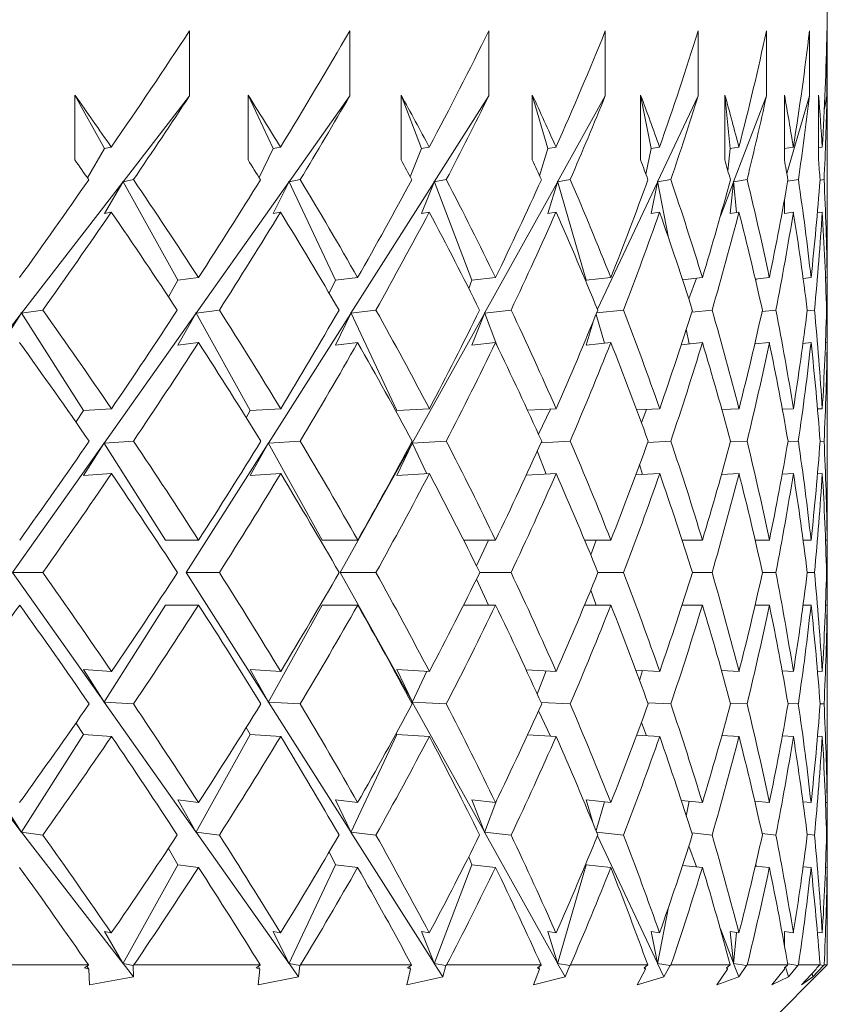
# Model space of a CAD drawing. Header units: inches. Extents: x 1.3 to 18.3, y 1.5 to 16.3.
# Tile 22 of 36: x 11.828 to 12.092, y 10.801 to 11.123. Entities that reach past the tile are written whole.
import ezdxf

# ---------------------------------------------------------------- set-up
doc = ezdxf.new("R2010")
doc.units = ezdxf.units.IN
doc.header["$MEASUREMENT"] = 0

msp = doc.modelspace()

# ---------------------------------------------------------------- linework, layer by layer
at = {"color": 7, "linetype": 'Continuous', "lineweight": 15}
for p, q in [((12.09194, 11.04871), (12.09194, 11.12617)), ((11.88367, 11.11884), (11.88367, 11.09763)), ((11.936, 11.11884), (11.936, 11.09763)), ((11.98141, 11.11884), (11.98141, 11.09763)), ((12.01945, 11.11884), (12.01945, 11.09763)), ((12.04977, 11.11884), (12.04977, 11.09763)), ((12.07206, 11.11884), (12.07206, 11.09763)), ((12.08612, 11.11884), (12.08612, 11.09763)), ((12.09181, 11.11884), (12.09181, 11.09763)), ((11.84623, 11.07667), (11.84623, 11.09788)), ((11.84623, 11.09788), (11.85593, 11.08041)), ((11.88367, 11.09763), (11.86198, 11.06958)), ((11.90279, 11.07667), (11.90279, 11.09788)), ((11.90279, 11.09788), (11.91102, 11.08041)), ((11.936, 11.09763), (11.91616, 11.06958)), ((11.95274, 11.07667), (11.95274, 11.09788)), ((11.95274, 11.09788), (11.95943, 11.08041)), ((11.98141, 11.09763), (11.96361, 11.06958)), ((11.99561, 11.07667), (11.99561, 11.09788)), ((11.99561, 11.09788), (12.00069, 11.08041)), ((12.01945, 11.09763), (12.00387, 11.06958)), ((12.03099, 11.07667), (12.03099, 11.09788)), ((12.03099, 11.09788), (12.03439, 11.08041)), ((12.04977, 11.09763), (12.03654, 11.06958)), ((12.05852, 11.07667), (12.05852, 11.09788)), ((12.05852, 11.09788), (12.06023, 11.08041)), ((12.07206, 11.09763), (12.06133, 11.06958)), ((12.07794, 11.07667), (12.07794, 11.09788)), ((12.08612, 11.09763), (12.07874, 11.0722)), ((12.08908, 11.07667), (12.08908, 11.09788)), ((12.09181, 11.09763), (12.09099, 11.09341)), ((11.85593, 11.08041), (11.85035, 11.0708)), ((11.85593, 11.08041), (11.85811, 11.08085)), ((11.91102, 11.08041), (11.90637, 11.07097)), ((11.91102, 11.08041), (11.91339, 11.08085)), ((11.95943, 11.08041), (11.95574, 11.07119)), ((11.95943, 11.08041), (11.96195, 11.08085)), ((12.00069, 11.08041), (11.99799, 11.07152)), ((12.00069, 11.08041), (12.00335, 11.08085)), ((12.03439, 11.08041), (12.03269, 11.07206)), ((12.03439, 11.08041), (12.03716, 11.08085)), ((12.06023, 11.08041), (12.05949, 11.07316)), ((12.06023, 11.08041), (12.06308, 11.08085)), ((12.07794, 11.08041), (12.08085, 11.08085)), ((12.09031, 11.08085), (12.08908, 11.08067)), ((11.86188, 11.06945), (11.82881, 11.02666)), ((11.85593, 11.0592), (11.86188, 11.06945)), ((11.86188, 11.0697), (11.86198, 11.06958)), ((11.86188, 11.0697), (11.86188, 11.06945)), ((11.86188, 11.0697), (11.87985, 11.03737)), ((11.86536, 11.07025), (11.86198, 11.06958)), ((11.91607, 11.06945), (11.88582, 11.02666)), ((11.91102, 11.0592), (11.91607, 11.06945)), ((11.91607, 11.0697), (11.91616, 11.06958)), ((11.91607, 11.0697), (11.91607, 11.06945)), ((11.91607, 11.0697), (11.93131, 11.03737)), ((11.91983, 11.07025), (11.91616, 11.06958)), ((11.96353, 11.06945), (11.93638, 11.02666)), ((11.95943, 11.0592), (11.96353, 11.06945)), ((11.96353, 11.0697), (11.96361, 11.06958)), ((11.96353, 11.0697), (11.96353, 11.06945)), ((11.96353, 11.0697), (11.9759, 11.03737)), ((11.96752, 11.07025), (11.96361, 11.06958)), ((12.00379, 11.06945), (11.98002, 11.02666)), ((12.00069, 11.0592), (12.00379, 11.06945)), ((12.00379, 11.0697), (12.00387, 11.06958)), ((12.00379, 11.0697), (12.00379, 11.06945)), ((12.00379, 11.0697), (12.01318, 11.03737)), ((12.00799, 11.07025), (12.00387, 11.06958)), ((12.03648, 11.06945), (12.01688, 11.02787)), ((12.03439, 11.0592), (12.03648, 11.06945)), ((12.03648, 11.0697), (12.03654, 11.06958)), ((12.03648, 11.0697), (12.03648, 11.06945)), ((12.03648, 11.0697), (12.04009, 11.05123)), ((12.04084, 11.07025), (12.03654, 11.06958)), ((12.06128, 11.06945), (12.05702, 11.05832)), ((12.06023, 11.0592), (12.06128, 11.06945)), ((12.06128, 11.0697), (12.06133, 11.06958)), ((12.06128, 11.0697), (12.06128, 11.06945)), ((12.06128, 11.0697), (12.06228, 11.05951)), ((12.06575, 11.07025), (12.06133, 11.06958)), ((12.08249, 11.07025), (12.07901, 11.06973)), ((12.08957, 11.07005), (12.0909, 11.07025)), ((12.07794, 11.0592), (12.07794, 11.0637)), ((11.85593, 11.0592), (11.85811, 11.05963)), ((11.91102, 11.0592), (11.91339, 11.05963)), ((11.95943, 11.0592), (11.96195, 11.05963)), ((12.00069, 11.0592), (12.00335, 11.05963)), ((12.03439, 11.0592), (12.03716, 11.05963)), ((12.06023, 11.0592), (12.06308, 11.05963)), ((12.07794, 11.0592), (12.08085, 11.05963)), ((12.09031, 11.05963), (12.08872, 11.0594)), ((11.87985, 11.03737), (11.87679, 11.03198)), ((11.87985, 11.03737), (11.8866, 11.03822)), ((11.93131, 11.03737), (11.92927, 11.03312)), ((11.93131, 11.03737), (11.93858, 11.03822)), ((11.9759, 11.03737), (11.97486, 11.0347)), ((11.9759, 11.03737), (11.9836, 11.03822)), ((12.01318, 11.03737), (12.01309, 11.03705)), ((12.01318, 11.03737), (12.02125, 11.03822)), ((12.04467, 11.03756), (12.05115, 11.03822)), ((12.04926, 11.03803), (12.04669, 11.03132)), ((12.06844, 11.03777), (12.07301, 11.03822)), ((12.06876, 11.0378), (12.06858, 11.03719)), ((12.08406, 11.03797), (12.08663, 11.03822)), ((12.09188, 11.03822), (12.09136, 11.03817)), ((11.82871, 11.02653), (11.79595, 10.98416)), ((11.82199, 11.01616), (11.82871, 11.02653)), ((11.82871, 11.02679), (11.82881, 11.02666)), ((11.82871, 11.02679), (11.82871, 11.02653)), ((11.82871, 11.02679), (11.84901, 10.99479)), ((11.83575, 11.02762), (11.82881, 11.02666)), ((11.88573, 11.02653), (11.85576, 10.98416)), ((11.87985, 11.01616), (11.88573, 11.02653)), ((11.88573, 11.02679), (11.88582, 11.02666)), ((11.88573, 11.02679), (11.88573, 11.02653)), ((11.88573, 11.02679), (11.9035, 10.99479)), ((11.89341, 11.02762), (11.88582, 11.02666)), ((11.9363, 11.02653), (11.90942, 10.98416)), ((11.93131, 11.01616), (11.9363, 11.02653)), ((11.9363, 11.02679), (11.93638, 11.02666)), ((11.9363, 11.02679), (11.9363, 11.02653)), ((11.9363, 11.02679), (11.95139, 10.99479)), ((11.94455, 11.02762), (11.93638, 11.02666)), ((11.97995, 11.02653), (11.95641, 10.98416)), ((11.9759, 11.01616), (11.97995, 11.02653)), ((11.97995, 11.02679), (11.98002, 11.02666)), ((11.97995, 11.02679), (11.97995, 11.02653)), ((11.97995, 11.02679), (11.98402, 11.01615)), ((11.98868, 11.02762), (11.98002, 11.02666)), ((12.01642, 11.0262), (12.01915, 11.01679)), ((12.02539, 11.02762), (12.01662, 11.0267)), ((12.0543, 11.02762), (12.04766, 11.02694)), ((12.07516, 11.02762), (12.07065, 11.02717)), ((12.08774, 11.02762), (12.08537, 11.02739)), ((12.09169, 11.0276), (12.09194, 11.02762)), ((12.01318, 11.01616), (12.01545, 11.02381)), ((12.0459, 11.02141), (12.04685, 11.01657)), ((11.87985, 11.01616), (11.8866, 11.01701)), ((11.93131, 11.01616), (11.93858, 11.01701)), ((11.9759, 11.01616), (11.9836, 11.01701)), ((12.01318, 11.01616), (12.02125, 11.01701)), ((12.04425, 11.01631), (12.05115, 11.01701)), ((12.06825, 11.01654), (12.07301, 11.01701)), ((12.084, 11.01675), (12.08663, 11.01701)), ((12.09188, 11.01701), (12.09136, 11.01696)), ((12.09194, 10.96295), (12.09194, 11.00654)), ((11.84901, 10.99479), (11.84659, 10.991)), ((11.84901, 10.99479), (11.85818, 10.9954)), ((11.9035, 10.99479), (11.9022, 10.99246)), ((11.9035, 10.99479), (11.91345, 10.9954)), ((11.95139, 10.99479), (11.95119, 10.99438)), ((11.95139, 10.99479), (11.96201, 10.9954)), ((11.99407, 10.99489), (12.00339, 10.9954)), ((12.00153, 10.9953), (11.99765, 10.98706)), ((12.0297, 10.99501), (12.0372, 10.9954)), ((12.03285, 10.99517), (12.03122, 10.9909)), ((12.05752, 10.99511), (12.06311, 10.9954)), ((12.07728, 10.99522), (12.08087, 10.9954)), ((12.08876, 10.99532), (12.09031, 10.9954)), ((11.85567, 10.98403), (11.82585, 10.94186)), ((11.84901, 10.97358), (11.85567, 10.98403)), ((11.85567, 10.98428), (11.85576, 10.98416)), ((11.85567, 10.98428), (11.85567, 10.98403)), ((11.85567, 10.98428), (11.87586, 10.95247)), ((11.86536, 10.98479), (11.85576, 10.98416)), ((11.90934, 10.98403), (11.88259, 10.94186)), ((11.9035, 10.97358), (11.90934, 10.98403)), ((11.90934, 10.98428), (11.90942, 10.98416)), ((11.90934, 10.98428), (11.90934, 10.98403)), ((11.90934, 10.98428), (11.92702, 10.95247)), ((11.91983, 10.98479), (11.90942, 10.98416)), ((11.95634, 10.98403), (11.93291, 10.94186)), ((11.95139, 10.97358), (11.95634, 10.98403)), ((11.95634, 10.98428), (11.95641, 10.98416)), ((11.95634, 10.98428), (11.95634, 10.98403)), ((11.95634, 10.98428), (11.96112, 10.97413)), ((11.96752, 10.98479), (11.95641, 10.98416)), ((12.00799, 10.98479), (11.99845, 10.98428)), ((12.04084, 10.98479), (12.03331, 10.9844)), ((12.06575, 10.98479), (12.06027, 10.98452)), ((12.08249, 10.98479), (12.0791, 10.98463)), ((12.0909, 10.98479), (12.0896, 10.98473)), ((11.99724, 10.9816), (12.00015, 10.97401)), ((12.03066, 10.97714), (12.03161, 10.97389)), ((11.84901, 10.97358), (11.85818, 10.97418)), ((11.9035, 10.97358), (11.91345, 10.97418)), ((11.95139, 10.97358), (11.96201, 10.97418)), ((11.99361, 10.97365), (12.00339, 10.97418)), ((12.02942, 10.97378), (12.0372, 10.97418)), ((12.05738, 10.97389), (12.06311, 10.97418)), ((12.07722, 10.974), (12.08087, 10.97418)), ((12.08875, 10.97411), (12.09031, 10.97418)), ((11.87586, 10.95247), (11.88663, 10.95247)), ((11.92702, 10.95247), (11.9386, 10.95247)), ((11.97318, 10.95247), (11.98363, 10.95247)), ((11.98134, 10.95247), (11.97737, 10.94406)), ((12.01268, 10.95247), (12.02127, 10.95247)), ((12.01651, 10.95247), (12.01467, 10.94765)), ((12.04452, 10.95247), (12.05116, 10.95247)), ((12.06838, 10.95247), (12.07302, 10.95247)), ((12.08405, 10.95247), (12.08664, 10.95247)), ((12.09137, 10.95247), (12.09188, 10.95247)), ((11.82585, 10.94186), (11.85567, 10.89969)), ((11.82585, 10.94186), (11.83575, 10.94186)), ((11.88259, 10.94186), (11.90934, 10.89969)), ((11.88259, 10.94186), (11.89341, 10.94186)), ((11.93291, 10.94186), (11.95634, 10.89969)), ((11.93291, 10.94186), (11.94455, 10.94186)), ((11.97737, 10.93966), (11.98134, 10.93125)), ((11.97846, 10.94186), (11.98868, 10.94186)), ((12.01703, 10.94186), (12.02539, 10.94186)), ((12.0479, 10.94186), (12.0543, 10.94186)), ((12.07077, 10.94186), (12.07516, 10.94186)), ((12.08541, 10.94186), (12.08774, 10.94186)), ((12.09169, 10.94186), (12.09194, 10.94186)), ((12.01467, 10.93607), (12.01651, 10.93125)), ((11.87586, 10.93125), (11.85567, 10.89944)), ((11.87586, 10.93125), (11.88663, 10.93125)), ((11.92702, 10.93125), (11.90934, 10.89944)), ((11.92702, 10.93125), (11.9386, 10.93125)), ((11.97318, 10.93125), (11.98363, 10.93125)), ((12.01268, 10.93125), (12.02127, 10.93125)), ((12.04452, 10.93125), (12.05116, 10.93125)), ((12.06838, 10.93125), (12.07302, 10.93125)), ((12.08405, 10.93125), (12.08664, 10.93125)), ((12.09137, 10.93125), (12.09188, 10.93125)), ((12.09194, 10.87718), (12.09194, 10.92077)), ((11.85818, 10.90954), (11.84901, 10.91014)), ((11.85567, 10.89969), (11.84901, 10.91014)), ((11.91345, 10.90954), (11.9035, 10.91014)), ((11.90934, 10.89969), (11.9035, 10.91014)), ((11.96201, 10.90954), (11.95139, 10.91014)), ((11.95634, 10.89969), (11.95139, 10.91014)), ((12.00339, 10.90954), (11.99361, 10.91007)), ((12.0372, 10.90954), (12.02942, 10.90994)), ((11.96112, 10.90959), (11.95634, 10.89944)), ((12.00015, 10.90971), (11.99724, 10.90212)), ((12.03161, 10.90983), (12.03066, 10.90658)), ((12.06311, 10.90954), (12.05738, 10.90982)), ((12.08087, 10.90954), (12.07722, 10.90972)), ((12.09031, 10.90954), (12.08875, 10.90961)), ((11.79595, 10.89956), (11.82871, 10.85718)), ((11.85567, 10.89969), (11.85567, 10.89944)), ((11.85576, 10.89956), (11.85567, 10.89944)), ((11.85576, 10.89956), (11.88573, 10.85718)), ((11.85576, 10.89956), (11.86536, 10.89893)), ((11.90934, 10.89969), (11.90934, 10.89944)), ((11.90942, 10.89956), (11.90934, 10.89944)), ((11.90942, 10.89956), (11.9363, 10.85718)), ((11.90942, 10.89956), (11.91983, 10.89893)), ((11.95634, 10.89969), (11.95634, 10.89944)), ((11.95641, 10.89956), (11.95634, 10.89944)), ((11.95641, 10.89956), (11.97995, 10.85718)), ((11.95641, 10.89956), (11.96752, 10.89893)), ((11.99845, 10.89944), (12.00799, 10.89893)), ((12.03331, 10.89932), (12.04084, 10.89893)), ((12.06027, 10.8992), (12.06575, 10.89893)), ((12.0791, 10.89909), (12.08249, 10.89893)), ((12.0896, 10.89899), (12.0909, 10.89893)), ((11.99765, 10.89666), (12.00153, 10.88842)), ((11.84659, 10.89272), (11.84901, 10.88893)), ((11.9022, 10.89126), (11.9035, 10.88893)), ((12.03122, 10.89282), (12.03285, 10.88855)), ((11.84901, 10.88893), (11.82871, 10.85693)), ((11.85818, 10.88832), (11.84901, 10.88893)), ((11.9035, 10.88893), (11.88573, 10.85693)), ((11.91345, 10.88832), (11.9035, 10.88893)), ((11.95139, 10.88893), (11.9363, 10.85693)), ((11.95119, 10.88934), (11.95139, 10.88893)), ((11.96201, 10.88832), (11.95139, 10.88893)), ((12.00339, 10.88832), (11.99407, 10.88883)), ((12.0372, 10.88832), (12.0297, 10.88871)), ((12.06311, 10.88832), (12.05752, 10.8886)), ((12.08087, 10.88832), (12.07728, 10.8885)), ((12.09031, 10.88832), (12.08876, 10.8884)), ((11.82871, 10.85718), (11.82199, 10.86756)), ((11.8866, 10.86671), (11.87985, 10.86756)), ((11.88573, 10.85718), (11.87985, 10.86756)), ((11.93858, 10.86671), (11.93131, 10.86756)), ((11.9363, 10.85718), (11.93131, 10.86756)), ((11.9836, 10.86671), (11.9759, 10.86756)), ((11.97995, 10.85718), (11.9759, 10.86756)), ((11.98402, 10.86757), (11.97995, 10.85693)), ((12.02125, 10.86671), (12.01318, 10.86756)), ((12.01545, 10.85991), (12.01318, 10.86756)), ((12.01915, 10.86693), (12.01642, 10.85752)), ((12.05115, 10.86671), (12.04425, 10.86741)), ((12.04685, 10.86715), (12.0459, 10.86231)), ((12.07301, 10.86671), (12.06825, 10.86718)), ((12.08663, 10.86671), (12.084, 10.86697)), ((12.09136, 10.86676), (12.09188, 10.86671)), ((11.82871, 10.85718), (11.82871, 10.85693)), ((11.82881, 10.85706), (11.82871, 10.85693)), ((11.82881, 10.85706), (11.86188, 10.81427)), ((11.82881, 10.85706), (11.83575, 10.85609)), ((11.88573, 10.85718), (11.88573, 10.85693)), ((11.88582, 10.85706), (11.88573, 10.85693)), ((11.88582, 10.85706), (11.91607, 10.81427)), ((11.88582, 10.85706), (11.89341, 10.85609)), ((11.9363, 10.85718), (11.9363, 10.85693)), ((11.93638, 10.85706), (11.9363, 10.85693)), ((11.93638, 10.85706), (11.96353, 10.81427)), ((11.93638, 10.85706), (11.94455, 10.85609)), ((11.97995, 10.85718), (11.97995, 10.85693)), ((11.98002, 10.85706), (11.97995, 10.85693)), ((11.98002, 10.85706), (12.00379, 10.81427)), ((11.98002, 10.85706), (11.98868, 10.85609)), ((12.01662, 10.85702), (12.02539, 10.85609)), ((12.01688, 10.85585), (12.03648, 10.81427)), ((12.04766, 10.85677), (12.0543, 10.85609)), ((12.07065, 10.85654), (12.07516, 10.85609)), ((12.08537, 10.85633), (12.08774, 10.85609)), ((12.09194, 10.85609), (12.09169, 10.85612)), ((12.04669, 10.8524), (12.04926, 10.84569)), ((11.87679, 10.85174), (11.87985, 10.84635)), ((11.92927, 10.85059), (11.93131, 10.84635)), ((11.97486, 10.84902), (11.9759, 10.84635)), ((11.87985, 10.84635), (11.86188, 10.81402)), ((11.8866, 10.84549), (11.87985, 10.84635)), ((11.93131, 10.84635), (11.91607, 10.81402)), ((11.93858, 10.84549), (11.93131, 10.84635)), ((11.9759, 10.84635), (11.96353, 10.81402)), ((11.9836, 10.84549), (11.9759, 10.84635)), ((12.01318, 10.84635), (12.00379, 10.81402)), ((12.01309, 10.84667), (12.01318, 10.84635)), ((12.02125, 10.84549), (12.01318, 10.84635)), ((12.05115, 10.84549), (12.04467, 10.84616)), ((12.07301, 10.84549), (12.06844, 10.84595)), ((12.06858, 10.84653), (12.06876, 10.84592)), ((12.08663, 10.84549), (12.08406, 10.84575)), ((12.09136, 10.84554), (12.09188, 10.84549)), ((12.09194, 10.81367), (12.09194, 10.83501)), ((12.04009, 10.83249), (12.03648, 10.81402)), ((11.85811, 10.82409), (11.85593, 10.82452)), ((11.86188, 10.81427), (11.85593, 10.82452)), ((11.91339, 10.82409), (11.91102, 10.82452)), ((11.91607, 10.81427), (11.91102, 10.82452)), ((11.96195, 10.82409), (11.95943, 10.82452)), ((11.96353, 10.81427), (11.95943, 10.82452)), ((12.00335, 10.82409), (12.00069, 10.82452)), ((12.00379, 10.81427), (12.00069, 10.82452)), ((12.03716, 10.82409), (12.03439, 10.82452)), ((12.03648, 10.81427), (12.03439, 10.82452)), ((12.05702, 10.8254), (12.06128, 10.81427)), ((12.06308, 10.82409), (12.06023, 10.82452)), ((12.06128, 10.81427), (12.06023, 10.82452)), ((12.06228, 10.82421), (12.06128, 10.81402)), ((12.08085, 10.82409), (12.07794, 10.82452)), ((12.07794, 10.82002), (12.07794, 10.82452)), ((12.08872, 10.82432), (12.09031, 10.82409)), ((11.80481, 10.81367), (11.85065, 10.81367)), ((11.84936, 10.81269), (11.85066, 10.81353)), ((11.85066, 10.81353), (11.85065, 10.81367)), ((11.86188, 10.81427), (11.86188, 10.81402)), ((11.86198, 10.81414), (11.86188, 10.81402)), ((11.86198, 10.81414), (11.86536, 10.80977)), ((11.86198, 10.81414), (11.86523, 10.8135)), ((11.8655, 10.81367), (11.86523, 10.8135)), ((11.86523, 10.8135), (11.86536, 10.80977)), ((11.8655, 10.81367), (11.90674, 10.81367)), ((11.90545, 10.81269), (11.90673, 10.81353)), ((11.90673, 10.81353), (11.90674, 10.81367)), ((11.91607, 10.81427), (11.91607, 10.81402)), ((11.91616, 10.81414), (11.91607, 10.81402)), ((11.91616, 10.81414), (11.91925, 10.80977)), ((11.91616, 10.81414), (11.91968, 10.8135)), ((11.91968, 10.8135), (11.91925, 10.80977)), ((11.91995, 10.81367), (11.91968, 10.8135)), ((11.91995, 10.81367), (11.95618, 10.81367)), ((11.9549, 10.81269), (11.95615, 10.81353)), ((11.95615, 10.81353), (11.95618, 10.81367)), ((11.96353, 10.81427), (11.96353, 10.81402)), ((11.96361, 10.81414), (11.96353, 10.81402)), ((11.96361, 10.81414), (11.96638, 10.80977)), ((11.96361, 10.81414), (11.96737, 10.8135)), ((11.96737, 10.8135), (11.96638, 10.80977)), ((11.96763, 10.81367), (11.96737, 10.8135)), ((11.96763, 10.81367), (11.99851, 10.81367)), ((11.99725, 10.81269), (11.99845, 10.81353)), ((11.99845, 10.81353), (11.99851, 10.81367)), ((12.00379, 10.81427), (12.00379, 10.81402)), ((12.00387, 10.81414), (12.00379, 10.81402)), ((12.00387, 10.81414), (12.0063, 10.80977)), ((12.00387, 10.81414), (12.00783, 10.8135)), ((12.00783, 10.8135), (12.0063, 10.80977)), ((12.00808, 10.81367), (12.00783, 10.8135)), ((12.00808, 10.81367), (12.03331, 10.81367)), ((12.03209, 10.81269), (12.03323, 10.81353)), ((12.03323, 10.81353), (12.03331, 10.81367)), ((12.03648, 10.81427), (12.03648, 10.81402)), ((12.03654, 10.81414), (12.03648, 10.81402)), ((12.03654, 10.81414), (12.0386, 10.80977)), ((12.03654, 10.81414), (12.04067, 10.8135)), ((12.04067, 10.8135), (12.0386, 10.80977)), ((12.04091, 10.81367), (12.04067, 10.8135)), ((12.04091, 10.81367), (12.06024, 10.81367)), ((12.05907, 10.81269), (12.06015, 10.81353)), ((12.06015, 10.81353), (12.06024, 10.81367)), ((12.06069, 10.78242), (12.09194, 10.81367)), ((12.06128, 10.81427), (12.06128, 10.81402)), ((12.06133, 10.81414), (12.06128, 10.81402)), ((12.06133, 10.81414), (12.063, 10.80977)), ((12.06133, 10.81414), (12.06558, 10.8135)), ((12.06558, 10.8135), (12.063, 10.80977)), ((12.0658, 10.81367), (12.06558, 10.8135)), ((12.0658, 10.81367), (12.07906, 10.81367)), ((12.07794, 10.81269), (12.07894, 10.81353)), ((12.07894, 10.81353), (12.07906, 10.81367)), ((12.07901, 10.81399), (12.08232, 10.8135)), ((12.08232, 10.8135), (12.07925, 10.80977)), ((12.08252, 10.81367), (12.08232, 10.8135)), ((12.08252, 10.81367), (12.08957, 10.81367)), ((12.09072, 10.8135), (12.08719, 10.80977)), ((12.08853, 10.81269), (12.08944, 10.81353)), ((12.08944, 10.81353), (12.08957, 10.81367)), ((12.09072, 10.8135), (12.08956, 10.81367)), ((12.09091, 10.81367), (12.09072, 10.8135)), ((12.09091, 10.81367), (12.09194, 10.81367)), ((11.84936, 10.81269), (11.85073, 10.81227)), ((11.85018, 10.81322), (11.85073, 10.81227)), ((11.85099, 10.80714), (11.85073, 10.81227)), ((11.90545, 10.81269), (11.90661, 10.81227)), ((11.90611, 10.80714), (11.90661, 10.81227)), ((11.90617, 10.81316), (11.90661, 10.81227)), ((11.95459, 10.80714), (11.95585, 10.81227)), ((11.9549, 10.81269), (11.95585, 10.81227)), ((11.95551, 10.8131), (11.95585, 10.81227)), ((11.99597, 10.80714), (11.99797, 10.81227)), ((11.99725, 10.81269), (11.99797, 10.81227)), ((11.99774, 10.81303), (11.99797, 10.81227)), ((12.02984, 10.80714), (12.03257, 10.81227)), ((12.03209, 10.81269), (12.03257, 10.81227)), ((12.03243, 10.81294), (12.03257, 10.81227)), ((12.05589, 10.80714), (12.05931, 10.81227)), ((12.05907, 10.81269), (12.05931, 10.81227)), ((12.05925, 10.81283), (12.05931, 10.81227)), ((12.07385, 10.80714), (12.07794, 10.81227)), ((12.07794, 10.81269), (12.07794, 10.81227)), ((12.07831, 10.813), (12.07925, 10.80977)), ((12.08357, 10.80714), (12.08828, 10.81227)), ((12.08698, 10.81085), (12.08719, 10.80977)), ((12.08853, 10.81269), (12.08828, 10.81227)), ((11.85099, 10.80714), (11.86536, 10.80977)), ((11.90611, 10.80714), (11.91925, 10.80977)), ((11.95459, 10.80714), (11.96638, 10.80977)), ((11.99597, 10.80714), (12.0063, 10.80977)), ((12.02984, 10.80714), (12.0386, 10.80977)), ((12.05589, 10.80714), (12.063, 10.80977)), ((12.07385, 10.80714), (12.07925, 10.80977)), ((12.08357, 10.80714), (12.08719, 10.80977))]:
    msp.add_line(p, q, dxfattribs=at)
for centre, start, end in [((11.21694, 10.94199), 9.13128, 10.2631), ((11.21694, 10.92077), 9.83353, 10.2631), ((11.21694, 10.94199), 6.3146, 8.42914), ((11.21694, 10.92077), 7.0126, 9.13128), ((11.21694, 10.94199), 3.4996, 5.61669), ((11.21694, 10.92077), 4.19509, 6.3146), ((11.21694, 10.94199), 0.68627, 2.80422), ((11.21694, 10.92077), 1.38092, 3.4996), ((11.21694, 10.96295), 359.31373, 0), ((11.21694, 10.94173), 0.00827, 0.70282), ((11.21694, 10.96295), 356.5004, 358.61908), ((11.21694, 10.94199), 359.29718, 359.99173), ((11.21694, 10.94173), 357.19578, 359.31373), ((11.21694, 10.92077), 0, 0.68627), ((11.21694, 10.96295), 353.6854, 355.80491), ((11.21694, 10.94173), 354.38331, 356.5004), ((11.21694, 10.96295), 350.86872, 352.9874), ((11.21694, 10.94173), 351.5844, 353.6854)]:
    msp.add_arc(centre, 0.875, start, end, dxfattribs=at)
for centre, major_axis, ratio, start_param, end_param in [((11.21694, 10.96295), (0.82385, 0.82385), 0.357806, 5.191154, 5.235125), ((11.21694, 10.96295), (0.80839, 0.80839), 0.414214, 5.240241, 5.284213), ((11.21694, 10.96295), (0.79099, 0.79099), 0.472965, 5.289329, 5.3333), ((11.21694, 10.96295), (0.77168, 0.77168), 0.534511, 5.338416, 5.382388), ((11.21694, 10.96295), (0.75051, 0.75051), 0.599377, 5.387504, 5.431475), ((11.21694, 10.96295), (0.72754, 0.72754), 0.668179, 5.436591, 5.480562), ((11.21694, 10.96295), (0.70281, 0.70281), 0.741651, 5.485678, 5.52965), ((11.21694, 10.96295), (0.67638, 0.67638), 0.820679, 5.534766, 5.578737), ((11.21694, 10.94199), (0.77168, -0.77168), 0.534511, 1.239293, 1.259047), ((11.21694, 10.94173), (0.82385, 0.82385), 0.357806, 5.203409, 5.235125), ((11.21694, 10.94199), (0.75051, -0.75051), 0.599377, 1.190206, 1.20996), ((11.21694, 10.94173), (0.80839, 0.80839), 0.414214, 5.252496, 5.284213), ((11.21694, 10.94199), (0.72754, -0.72754), 0.668179, 1.141119, 1.160873), ((11.21694, 10.94173), (0.79099, 0.79099), 0.472965, 5.301584, 5.3333), ((11.21694, 10.94199), (0.70281, -0.70281), 0.741651, 1.092031, 1.111785), ((11.21694, 10.94173), (0.77168, 0.77168), 0.534511, 5.350671, 5.382388), ((11.21694, 10.94199), (0.67638, -0.67638), 0.820679, 1.042944, 1.062698), ((11.21694, 10.94173), (0.75051, 0.75051), 0.599377, 5.399758, 5.431475), ((11.21694, 10.94199), (0.64833, -0.64833), 0.906347, 0.993857, 1.01361), ((11.21694, 10.94173), (0.72754, 0.72754), 0.668179, 5.448846, 5.480562), ((11.21694, 10.94173), (0.70281, 0.70281), 0.741651, 5.497933, 5.52965), ((11.21694, 10.94199), (0.64833, 0.64833), 0.906347, 5.608071, 5.627825), ((11.21694, 10.94173), (0.67638, 0.67638), 0.820679, 5.54702, 5.578737), ((11.21694, 10.92077), (0.77168, -0.77168), 0.534511, 1.25155, 1.259047), ((11.21694, 10.92077), (0.75051, -0.75051), 0.599377, 1.202463, 1.20996), ((11.21694, 10.92077), (0.72754, -0.72754), 0.668179, 1.153375, 1.160873), ((11.21694, 10.92077), (0.70281, -0.70281), 0.741651, 1.104288, 1.111785), ((11.21694, 10.92077), (0.67638, -0.67638), 0.820679, 1.0552, 1.062698), ((11.21694, 10.92077), (0.64833, -0.64833), 0.906347, 1.006113, 1.01361), ((11.21694, 10.92077), (0.64833, 0.64833), 0.906347, 5.620327, 5.627825), ((11.21694, 10.96295), (0.82385, 0.82385), 0.357806, 5.14214, 5.178897), ((11.21694, 10.94199), (0.77168, -0.77168), 0.534511, 1.190133, 1.227039), ((11.21694, 10.96295), (0.80839, 0.80839), 0.414214, 5.191227, 5.227985), ((11.21694, 10.94199), (0.75051, -0.75051), 0.599377, 1.141046, 1.177951), ((11.21694, 10.96295), (0.79099, 0.79099), 0.472965, 5.240315, 5.277072), ((11.21694, 10.94199), (0.72754, -0.72754), 0.668179, 1.091958, 1.128864), ((11.21694, 10.96295), (0.77168, 0.77168), 0.534511, 5.289402, 5.32616), ((11.21694, 10.94199), (0.70281, -0.70281), 0.741651, 1.042871, 1.079777), ((11.21694, 10.96295), (0.75051, 0.75051), 0.599377, 5.338489, 5.375247), ((11.21694, 10.94199), (0.67638, -0.67638), 0.820679, 0.993783, 1.030689), ((11.21694, 10.96295), (0.72754, 0.72754), 0.668179, 5.387577, 5.424334), ((11.21694, 10.94199), (0.64833, -0.64833), 0.906347, 0.944696, 0.981602), ((11.21694, 10.96295), (0.70281, 0.70281), 0.741651, 5.436664, 5.473422), ((11.21694, 10.96295), (0.67638, 0.67638), 0.820679, 5.485751, 5.522509), ((11.21694, 10.94199), (0.64833, 0.64833), 0.906347, 5.55891, 5.595816), ((11.21694, 10.94173), (0.82385, 0.82385), 0.357806, 5.154321, 5.191154), ((11.21694, 10.92077), (0.77168, -0.77168), 0.534511, 1.202316, 1.239293), ((11.21694, 10.94173), (0.80839, 0.80839), 0.414214, 5.203408, 5.240241), ((11.21694, 10.92077), (0.75051, -0.75051), 0.599377, 1.153228, 1.190206), ((11.21694, 10.94173), (0.79099, 0.79099), 0.472965, 5.252495, 5.289329), ((11.21694, 10.92077), (0.72754, -0.72754), 0.668179, 1.104141, 1.141119), ((11.21694, 10.94173), (0.77168, 0.77168), 0.534511, 5.301583, 5.338416), ((11.21694, 10.92077), (0.70281, -0.70281), 0.741651, 1.055053, 1.092031), ((11.21694, 10.94173), (0.75051, 0.75051), 0.599377, 5.35067, 5.387504), ((11.21694, 10.92077), (0.67638, -0.67638), 0.820679, 1.005966, 1.042944), ((11.21694, 10.94173), (0.72754, 0.72754), 0.668179, 5.399757, 5.436591), ((11.21694, 10.92077), (0.64833, -0.64833), 0.906347, 0.956879, 0.993857), ((11.21694, 10.94173), (0.70281, 0.70281), 0.741651, 5.448845, 5.485678), ((11.21694, 10.94173), (0.67638, 0.67638), 0.820679, 5.497932, 5.534766), ((11.21694, 10.92077), (0.64833, 0.64833), 0.906347, 5.571093, 5.608071), ((11.21694, 10.96295), (0.64833, 0.64833), 0.906347, 5.534839, 5.546875), ((11.21694, 10.94173), (0.64833, 0.64833), 0.906347, 5.54702, 5.5592), ((11.21694, 10.94199), (0.79099, -0.79099), 0.472965, 1.190089, 1.22704), ((11.21694, 10.96295), (0.80839, 0.80839), 0.414214, 5.142183, 5.179045), ((11.21694, 10.94199), (0.77168, -0.77168), 0.534511, 1.141002, 1.177952), ((11.21694, 10.96295), (0.79099, 0.79099), 0.472965, 5.191271, 5.228132), ((11.21694, 10.94199), (0.75051, -0.75051), 0.599377, 1.091915, 1.128865), ((11.21694, 10.96295), (0.77168, 0.77168), 0.534511, 5.240358, 5.277219), ((11.21694, 10.94199), (0.72754, -0.72754), 0.668179, 1.042827, 1.079777), ((11.21694, 10.96295), (0.75051, 0.75051), 0.599377, 5.289445, 5.326307), ((11.21694, 10.94199), (0.70281, -0.70281), 0.741651, 0.99374, 1.03069), ((11.21694, 10.96295), (0.72754, 0.72754), 0.668179, 5.338533, 5.375394), ((11.21694, 10.94199), (0.67638, -0.67638), 0.820679, 0.944653, 0.981603), ((11.21694, 10.96295), (0.70281, 0.70281), 0.741651, 5.38762, 5.424481), ((11.21694, 10.94199), (0.64833, -0.64833), 0.906347, 0.895565, 0.932515), ((11.21694, 10.96295), (0.67638, 0.67638), 0.820679, 5.436708, 5.473569), ((11.21694, 10.96295), (0.64833, 0.64833), 0.906347, 5.485795, 5.522656), ((11.21694, 10.94199), (0.64833, 0.64833), 0.906347, 5.534549, 5.546729), ((11.21694, 10.92077), (0.79099, -0.79099), 0.472965, 1.202228, 1.23922), ((11.21694, 10.94173), (0.80839, 0.80839), 0.414214, 5.15432, 5.191227), ((11.21694, 10.92077), (0.77168, -0.77168), 0.534511, 1.153141, 1.190133), ((11.21694, 10.94173), (0.79099, 0.79099), 0.472965, 5.203407, 5.240315), ((11.21694, 10.92077), (0.75051, -0.75051), 0.599377, 1.104053, 1.141046), ((11.21694, 10.94173), (0.77168, 0.77168), 0.534511, 5.252495, 5.289402), ((11.21694, 10.92077), (0.72754, -0.72754), 0.668179, 1.054966, 1.091958), ((11.21694, 10.94173), (0.75051, 0.75051), 0.599377, 5.301582, 5.338489), ((11.21694, 10.92077), (0.70281, -0.70281), 0.741651, 1.005878, 1.042871), ((11.21694, 10.94173), (0.72754, 0.72754), 0.668179, 5.35067, 5.387577), ((11.21694, 10.92077), (0.67638, -0.67638), 0.820679, 0.956791, 0.993783), ((11.21694, 10.94173), (0.70281, 0.70281), 0.741651, 5.399757, 5.436664), ((11.21694, 10.92077), (0.64833, -0.64833), 0.906347, 0.907704, 0.944696), ((11.21694, 10.94173), (0.67638, 0.67638), 0.820679, 5.448844, 5.485751), ((11.21694, 10.94173), (0.64833, 0.64833), 0.906347, 5.497932, 5.534839), ((11.21694, 10.92077), (0.64833, 0.64833), 0.906347, 5.546875, 5.55891), ((11.21694, 10.96295), (0.80839, 0.80839), 0.414214, 5.09311, 5.130045), ((11.21694, 10.94199), (0.79099, -0.79099), 0.472965, 1.140988, 1.177953), ((11.21694, 10.96295), (0.79099, 0.79099), 0.472965, 5.142198, 5.179132), ((11.21694, 10.94199), (0.77168, -0.77168), 0.534511, 1.0919, 1.128865), ((11.21694, 10.96295), (0.77168, 0.77168), 0.534511, 5.191285, 5.22822), ((11.21694, 10.94199), (0.75051, -0.75051), 0.599377, 1.042813, 1.079778), ((11.21694, 10.96295), (0.75051, 0.75051), 0.599377, 5.240372, 5.277307), ((11.21694, 10.94199), (0.72754, -0.72754), 0.668179, 0.993725, 1.030691), ((11.21694, 10.96295), (0.72754, 0.72754), 0.668179, 5.28946, 5.326394), ((11.21694, 10.94199), (0.70281, -0.70281), 0.741651, 0.944638, 0.981603), ((11.21694, 10.96295), (0.70281, 0.70281), 0.741651, 5.338547, 5.375482), ((11.21694, 10.94199), (0.67638, -0.67638), 0.820679, 0.895551, 0.932516), ((11.21694, 10.96295), (0.67638, 0.67638), 0.820679, 5.387635, 5.424569), ((11.21694, 10.94199), (0.64833, -0.64833), 0.906347, 0.846463, 0.883428), ((11.21694, 10.96295), (0.64833, 0.64833), 0.906347, 5.436722, 5.473656), ((11.21694, 10.94173), (0.80839, 0.80839), 0.414214, 5.105232, 5.142183), ((11.21694, 10.92077), (0.79099, -0.79099), 0.472965, 1.153111, 1.190089), ((11.21694, 10.94173), (0.79099, 0.79099), 0.472965, 5.15432, 5.191271), ((11.21694, 10.92077), (0.77168, -0.77168), 0.534511, 1.104024, 1.141002), ((11.21694, 10.94173), (0.77168, 0.77168), 0.534511, 5.203407, 5.240358), ((11.21694, 10.92077), (0.75051, -0.75051), 0.599377, 1.054937, 1.091915), ((11.21694, 10.94173), (0.75051, 0.75051), 0.599377, 5.252495, 5.289445), ((11.21694, 10.92077), (0.72754, -0.72754), 0.668179, 1.005849, 1.042827), ((11.21694, 10.94173), (0.72754, 0.72754), 0.668179, 5.301582, 5.338533), ((11.21694, 10.92077), (0.70281, -0.70281), 0.741651, 0.956762, 0.99374), ((11.21694, 10.94173), (0.70281, 0.70281), 0.741651, 5.350669, 5.38762), ((11.21694, 10.92077), (0.67638, -0.67638), 0.820679, 0.907675, 0.944653), ((11.21694, 10.94173), (0.67638, 0.67638), 0.820679, 5.399757, 5.436708), ((11.21694, 10.92077), (0.64833, -0.64833), 0.906347, 0.858587, 0.895565), ((11.21694, 10.94173), (0.64833, 0.64833), 0.906347, 5.448844, 5.485795), ((11.21694, 10.94199), (0.80839, -0.80839), 0.414214, 1.141002, 1.177953), ((11.21694, 10.96295), (0.79099, 0.79099), 0.472965, 5.093096, 5.130074), ((11.21694, 10.94199), (0.79099, -0.79099), 0.472965, 1.091915, 1.128865), ((11.21694, 10.96295), (0.77168, 0.77168), 0.534511, 5.142183, 5.179161), ((11.21694, 10.94199), (0.77168, -0.77168), 0.534511, 1.042827, 1.079778), ((11.21694, 10.96295), (0.75051, 0.75051), 0.599377, 5.191271, 5.228249), ((11.21694, 10.94199), (0.75051, -0.75051), 0.599377, 0.99374, 1.030691), ((11.21694, 10.96295), (0.72754, 0.72754), 0.668179, 5.240358, 5.277336), ((11.21694, 10.94199), (0.72754, -0.72754), 0.668179, 0.944653, 0.981603), ((11.21694, 10.96295), (0.70281, 0.70281), 0.741651, 5.289445, 5.326423), ((11.21694, 10.94199), (0.70281, -0.70281), 0.741651, 0.895565, 0.932516), ((11.21694, 10.96295), (0.67638, 0.67638), 0.820679, 5.338533, 5.375511), ((11.21694, 10.94199), (0.67638, -0.67638), 0.820679, 0.846478, 0.883429), ((11.21694, 10.96295), (0.64833, 0.64833), 0.906347, 5.38762, 5.424598), ((11.21694, 10.94199), (0.64833, -0.64833), 0.906347, 0.79739, 0.834341), ((11.21694, 10.94173), (0.80839, 0.80839), 0.414214, 5.056145, 5.09311), ((11.21694, 10.92077), (0.80839, -0.80839), 0.414214, 1.153141, 1.190075), ((11.21694, 10.94173), (0.79099, 0.79099), 0.472965, 5.105233, 5.142198), ((11.21694, 10.92077), (0.79099, -0.79099), 0.472965, 1.104053, 1.140988), ((11.21694, 10.94173), (0.77168, 0.77168), 0.534511, 5.15432, 5.191285), ((11.21694, 10.92077), (0.77168, -0.77168), 0.534511, 1.054966, 1.0919), ((11.21694, 10.94173), (0.75051, 0.75051), 0.599377, 5.203407, 5.240372), ((11.21694, 10.92077), (0.75051, -0.75051), 0.599377, 1.005878, 1.042813), ((11.21694, 10.94173), (0.72754, 0.72754), 0.668179, 5.252495, 5.28946), ((11.21694, 10.92077), (0.72754, -0.72754), 0.668179, 0.956791, 0.993725), ((11.21694, 10.94173), (0.70281, 0.70281), 0.741651, 5.301582, 5.338547), ((11.21694, 10.92077), (0.70281, -0.70281), 0.741651, 0.907704, 0.944638), ((11.21694, 10.94173), (0.67638, 0.67638), 0.820679, 5.35067, 5.387635), ((11.21694, 10.92077), (0.67638, -0.67638), 0.820679, 0.858616, 0.895551), ((11.21694, 10.94173), (0.64833, 0.64833), 0.906347, 5.399757, 5.436722), ((11.21694, 10.92077), (0.64833, -0.64833), 0.906347, 0.809529, 0.846463), ((11.21694, 10.96295), (0.79099, 0.79099), 0.472965, 5.043965, 5.080957), ((11.21694, 10.94199), (0.80839, -0.80839), 0.414214, 1.091958, 1.128865), ((11.21694, 10.96295), (0.77168, 0.77168), 0.534511, 5.093052, 5.130045), ((11.21694, 10.94199), (0.79099, -0.79099), 0.472965, 1.042871, 1.079778), ((11.21694, 10.96295), (0.75051, 0.75051), 0.599377, 5.14214, 5.179132), ((11.21694, 10.94199), (0.77168, -0.77168), 0.534511, 0.993783, 1.030691), ((11.21694, 10.96295), (0.72754, 0.72754), 0.668179, 5.191227, 5.22822), ((11.21694, 10.94199), (0.75051, -0.75051), 0.599377, 0.944696, 0.981603), ((11.21694, 10.96295), (0.70281, 0.70281), 0.741651, 5.240315, 5.277307), ((11.21694, 10.94199), (0.72754, -0.72754), 0.668179, 0.895609, 0.932516), ((11.21694, 10.96295), (0.67638, 0.67638), 0.820679, 5.289402, 5.326394), ((11.21694, 10.94199), (0.70281, -0.70281), 0.741651, 0.846521, 0.883428), ((11.21694, 10.96295), (0.64833, 0.64833), 0.906347, 5.338489, 5.375482), ((11.21694, 10.94199), (0.67638, -0.67638), 0.820679, 0.797434, 0.834341), ((11.21694, 10.94199), (0.64833, -0.64833), 0.906347, 0.748346, 0.785254), ((11.21694, 10.94173), (0.79099, 0.79099), 0.472965, 5.056146, 5.093096), ((11.21694, 10.92077), (0.80839, -0.80839), 0.414214, 1.104141, 1.141002), ((11.21694, 10.94173), (0.77168, 0.77168), 0.534511, 5.105233, 5.142183), ((11.21694, 10.92077), (0.79099, -0.79099), 0.472965, 1.055053, 1.091915), ((11.21694, 10.94173), (0.75051, 0.75051), 0.599377, 5.154321, 5.191271), ((11.21694, 10.92077), (0.77168, -0.77168), 0.534511, 1.005966, 1.042827), ((11.21694, 10.94173), (0.72754, 0.72754), 0.668179, 5.203408, 5.240358), ((11.21694, 10.92077), (0.75051, -0.75051), 0.599377, 0.956879, 0.99374), ((11.21694, 10.94173), (0.70281, 0.70281), 0.741651, 5.252495, 5.289445), ((11.21694, 10.92077), (0.72754, -0.72754), 0.668179, 0.907791, 0.944653), ((11.21694, 10.94173), (0.67638, 0.67638), 0.820679, 5.301583, 5.338533), ((11.21694, 10.92077), (0.70281, -0.70281), 0.741651, 0.858704, 0.895565), ((11.21694, 10.94173), (0.64833, 0.64833), 0.906347, 5.35067, 5.38762), ((11.21694, 10.92077), (0.67638, -0.67638), 0.820679, 0.809616, 0.846478), ((11.21694, 10.92077), (0.64833, -0.64833), 0.906347, 0.760529, 0.79739), ((11.21694, 10.96295), (0.64833, -0.64833), 0.906347, 0.724275, 0.736311), ((11.21694, 10.94173), (0.64833, -0.64833), 0.906347, 0.736456, 0.748637), ((11.21694, 10.94199), (0.82385, -0.82385), 0.357806, 1.092031, 1.128865), ((11.21694, 10.96295), (0.77168, 0.77168), 0.534511, 5.043892, 5.08087), ((11.21694, 10.94199), (0.80839, -0.80839), 0.414214, 1.042944, 1.079777), ((11.21694, 10.96295), (0.75051, 0.75051), 0.599377, 5.092979, 5.129957), ((11.21694, 10.94199), (0.79099, -0.79099), 0.472965, 0.993857, 1.03069), ((11.21694, 10.96295), (0.72754, 0.72754), 0.668179, 5.142067, 5.179045), ((11.21694, 10.94199), (0.77168, -0.77168), 0.534511, 0.944769, 0.981603), ((11.21694, 10.96295), (0.70281, 0.70281), 0.741651, 5.191154, 5.228132), ((11.21694, 10.94199), (0.75051, -0.75051), 0.599377, 0.895682, 0.932515), ((11.21694, 10.96295), (0.67638, 0.67638), 0.820679, 5.240241, 5.277219), ((11.21694, 10.94199), (0.72754, -0.72754), 0.668179, 0.846594, 0.883428), ((11.21694, 10.96295), (0.64833, 0.64833), 0.906347, 5.289329, 5.326307), ((11.21694, 10.94199), (0.70281, -0.70281), 0.741651, 0.797507, 0.83434), ((11.21694, 10.94199), (0.67638, -0.67638), 0.820679, 0.74842, 0.785253), ((11.21694, 10.96295), (0.64833, -0.64833), 0.906347, 0.675115, 0.712093), ((11.21694, 10.94199), (0.64833, -0.64833), 0.906347, 0.723985, 0.736166), ((11.21694, 10.92077), (0.82385, -0.82385), 0.357806, 1.10448, 1.141046), ((11.21694, 10.94173), (0.77168, 0.77168), 0.534511, 5.056383, 5.093052), ((11.21694, 10.92077), (0.80839, -0.80839), 0.414214, 1.055392, 1.091958), ((11.21694, 10.94173), (0.75051, 0.75051), 0.599377, 5.10547, 5.14214), ((11.21694, 10.92077), (0.79099, -0.79099), 0.472965, 1.006305, 1.042871), ((11.21694, 10.94173), (0.72754, 0.72754), 0.668179, 5.154558, 5.191227), ((11.21694, 10.92077), (0.77168, -0.77168), 0.534511, 0.957217, 0.993783), ((11.21694, 10.94173), (0.70281, 0.70281), 0.741651, 5.203645, 5.240315), ((11.21694, 10.92077), (0.75051, -0.75051), 0.599377, 0.90813, 0.944696), ((11.21694, 10.94173), (0.67638, 0.67638), 0.820679, 5.252733, 5.289402), ((11.21694, 10.92077), (0.72754, -0.72754), 0.668179, 0.859043, 0.895609), ((11.21694, 10.94173), (0.64833, 0.64833), 0.906347, 5.30182, 5.338489), ((11.21694, 10.92077), (0.70281, -0.70281), 0.741651, 0.809955, 0.846521), ((11.21694, 10.92077), (0.67638, -0.67638), 0.820679, 0.760868, 0.797434), ((11.21694, 10.94173), (0.64833, -0.64833), 0.906347, 0.687606, 0.724275), ((11.21694, 10.92077), (0.64833, -0.64833), 0.906347, 0.736311, 0.748346)]:
    msp.add_ellipse(centre, major_axis=major_axis, ratio=ratio, start_param=start_param, end_param=end_param, dxfattribs=at)

doc.saveas('drawing.dxf')
